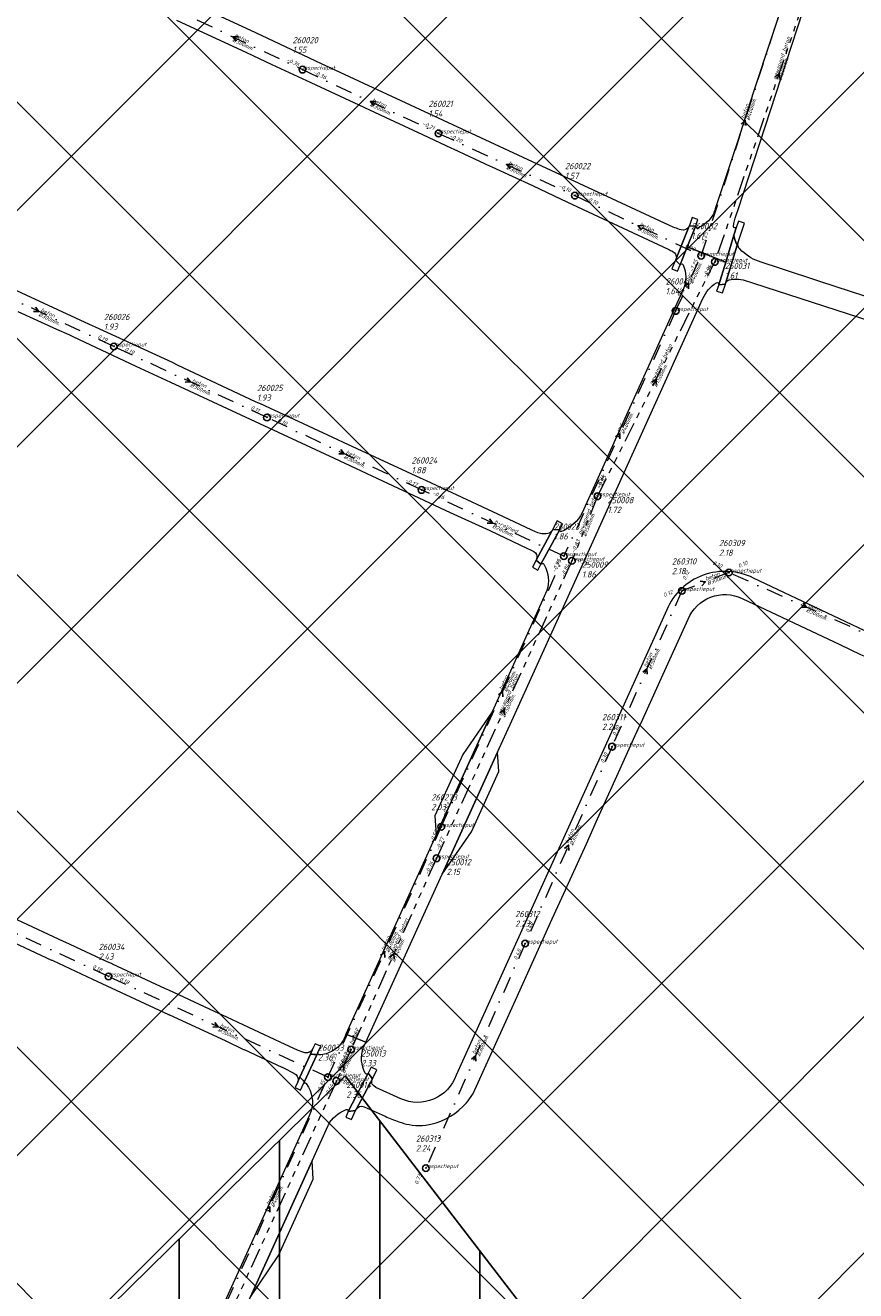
# Model space of a CAD drawing. Extents: x 148869 to 161638, y 453607 to 469810.
# Tile 192 of 256: x 152413 to 152661, y 464079 to 464458. Entities that reach past the tile are written whole.
import ezdxf

# ---------------------------------------------------------------- set-up
doc = ezdxf.new("R2010")
doc.units = 0
doc.header["$PDMODE"] = 32
doc.header["$PDSIZE"] = 2
doc.linetypes.add('RI-GWA', pattern=[18.45, 6, -1.8, 1.75, -1.8, 1.75, -1.8, 1.75, -1.8])
doc.linetypes.add('RI-VWA', pattern=[11, 5, -3, 0, -3])
doc.layers.get('0').update_dxf_attribs({"linetype": 'CONTINUOUS'})
doc.layers.get('DEFPOINTS').update_dxf_attribs({"linetype": 'CONTINUOUS'})
for name, color, linetype in [('2023 hatch', 90, 'CONTINUOUS'), ('2024', 160, 'CONTINUOUS'), ('2024 hatch', 160, 'CONTINUOUS')]:
    doc.layers.add(name, color=color, linetype=linetype)
for name, color, linetype, lineweight in [('B-OI-RI-GWA-MATERIAAL-T18', 10, 'CONTINUOUS', 18), ('B-OI-RI-GWA-PUTDEKSELHOOGTE-T25', 10, 'CONTINUOUS', 25), ('B-OI-RI-GWA_BOB-T18', 10, 'CONTINUOUS', 18), ('B-OI-RI-GWA_DIAMETER-T18', 10, 'CONTINUOUS', 18), ('B-OI-RI-GWA_PUTNUMMER-T18', 10, 'CONTINUOUS', 18), ('B-OI-RI-GWA_RIOOLPUT-S', 10, 'CONTINUOUS', 25), ('B-OI-RI-GWA_TRANSPORTLEIDING-G', 10, 'RI-GWA', 18), ('B-OI-RI-STROOMRICHTING-S', 252, 'CONTINUOUS', 25), ('B-OI-RI-VWA-BOB-T18', 34, 'CONTINUOUS', 18), ('B-OI-RI-VWA-DIAMETER-T18', 34, 'CONTINUOUS', 18), ('B-OI-RI-VWA-MATERIAAL-T18', 34, 'CONTINUOUS', 18), ('B-OI-RI-VWA_PUTDEKSELHOOGTE-T25', 34, 'CONTINUOUS', 25), ('B-OI-RI-VWA_PUTNUMMER-T25', 34, 'CONTINUOUS', 25), ('B-OI-RI-VWA_RIOOLPUT-S', 34, 'CONTINUOUS', 25), ('B-OI-RI-VWA_TRANSPORTLEIDING-G', 34, 'RI-VWA', 18), ('B-RO-VH-VERHARDING_ASFALT-GV', 251, 'CONTINUOUS', 18)]:
    doc.layers.add(name, color=color, linetype=linetype, lineweight=lineweight)
doc.styles.add('NLCS-ISO-M500-T18_CURSIEF', font='NLCS-ISO.ttf', dxfattribs={"oblique": 15, "height": 0.9})
doc.styles.add('NLCS-ISO-M750-T25_CURSIEF', font='NLCS-ISO.ttf', dxfattribs={"oblique": 15, "height": 1.875})

# ---------------------------------------------------------------- blocks, each defined once
blk = doc.blocks.new('ACMAP_ANN_TEMPLATE_vwa-diam')
at = {"color": 0, "linetype": 'ByBlock', "style": 'NLCS-ISO-M500-T18_CURSIEF', "oblique": 15}
blk.add_attdef('vwa-diam', (0.3, -1.3), '', height=1.2, dxfattribs=at)
blk = doc.blocks.new('ACMAP_ANN_TEMPLATE_vwa-materiaal')
at = {"color": 0, "linetype": 'ByBlock', "style": 'NLCS-ISO-M500-T18_CURSIEF', "oblique": 15}
blk.add_attdef('vwa-mat', (0.3, 0.2), '', height=1.2, dxfattribs=at)
blk = doc.blocks.new('ACMAP_ANN_TEMPLATE_vwa-nap-l')
at = {"color": 0, "linetype": 'ByBlock', "style": 'NLCS-ISO-M500-T18_CURSIEF', "oblique": 15}
blk.add_attdef('vwa-nap-l', (3.3, 0.2), '', height=1.2, dxfattribs=at)
blk = doc.blocks.new('ACMAP_ANN_TEMPLATE_vwa-nap-r')
at = {"color": 0, "linetype": 'ByBlock', "style": 'NLCS-ISO-M500-T18_CURSIEF', "oblique": 15}
blk.add_attdef('vwa-nap-r', (-5.6, 0.2), '', height=1.2, dxfattribs=at)
blk = doc.blocks.new('ACMAP_ANN_TEMPLATE_gwa-diam')
at = {"color": 0, "linetype": 'ByBlock', "style": 'NLCS-ISO-M500-T18_CURSIEF', "oblique": 15}
blk.add_attdef('gwa-diam', (-2.2, -1.3), '', height=1.2, dxfattribs=at)
blk = doc.blocks.new('ACMAP_ANN_TEMPLATE_gwa-materiaal')
at = {"color": 0, "linetype": 'ByBlock', "style": 'NLCS-ISO-M500-T18_CURSIEF', "oblique": 15}
blk.add_attdef('gwa-mat', (-2.2, 0.2), '', height=1.2, dxfattribs=at)
blk = doc.blocks.new('ACMAP_ANN_TEMPLATE_gwa-nap-l')
at = {"color": 0, "linetype": 'ByBlock', "style": 'NLCS-ISO-M500-T18_CURSIEF', "oblique": 15}
blk.add_attdef('gwa-nap-l', (2.3, 0.2), '', height=1.2, dxfattribs=at)
blk = doc.blocks.new('ACMAP_ANN_TEMPLATE_gwa-nap-r')
at = {"color": 0, "linetype": 'ByBlock', "style": 'NLCS-ISO-M500-T18_CURSIEF', "oblique": 15}
blk.add_attdef('gwa-nap-r', (-5.6, 0.2), '', height=1.2, dxfattribs=at)
blk = doc.blocks.new('ACMAP_ANN_TEMPLATE_gwa-puth')
at = {"color": 0, "linetype": 'ByBlock', "style": 'NLCS-ISO-M750-T25_CURSIEF', "oblique": 15}
blk.add_attdef('gwa-puth', (3, -5), '', height=1.88, dxfattribs=at)
blk = doc.blocks.new('ACMAP_ANN_TEMPLATE_gwa-putnr')
at = {"color": 0, "linetype": 'ByBlock', "style": 'NLCS-ISO-M750-T25_CURSIEF', "oblique": 15}
blk.add_attdef('gwa-putnr', (3, -2.1), '', height=1.88, dxfattribs=at)
blk = doc.blocks.new('ACMAP_ANN_TEMPLATE_type knoop')
at = {"layer": 'DEFPOINTS', "style": 'NLCS-ISO-M500-T18_CURSIEF', "oblique": 15}
blk.add_attdef('type_knoop', (0, 0), '', height=1.2, dxfattribs=at)
blk = doc.blocks.new('ACMAP_ANN_TEMPLATE_vwa-puth')
at = {"color": 0, "linetype": 'ByBlock', "style": 'NLCS-ISO-M750-T25_CURSIEF', "oblique": 15}
blk.add_attdef('vwa-puth', (-3, 5), '', height=1.88, dxfattribs=at)
blk = doc.blocks.new('ACMAP_ANN_TEMPLATE_vwa-putnr')
at = {"color": 0, "linetype": 'ByBlock', "style": 'NLCS-ISO-M750-T25_CURSIEF', "oblique": 15}
blk.add_attdef('vaw-putnr', (-3, 7.9), '', height=1.88, dxfattribs=at)

msp = doc.modelspace()

# ---------------------------------------------------------------- hatches: boundary and pattern name
at = {"layer": '2023 hatch'}
h = msp.add_hatch(dxfattribs=at)
h.set_pattern_fill('L45L135', color=256, scale=49.98)
h.set_pattern_definition([(45, (0, 0), (-35.341197, 35.341197), []), (135, (0, 0), (-35.341197, -35.341197), [])])
h.paths.add_polyline_path([(155033.65, 463387.49), (154736.21, 463174.82), (154703.82, 463157.03), (154669.13, 463116.73), (154497.36, 463128.81), (154485.96, 463103.35), (154403, 462810.28), (154029.41, 462913.19), (153921.91, 462926.36), (153533.06, 462959.92), (153521.58, 463046.87), (153065.73, 463131.59), (152840.09, 463157.69), (152602.55, 463321.62), (152457.44, 463373.38), (152283.77, 463566.95), (152230.15, 463641.33), (152156.25, 463699.58), (152012.16, 463887.19), (152009.38, 463939.89), (151991.35, 464191.03), (152103.19, 464343.83), (152153.39, 464455.21), (152151.03, 464561.94), (152249.45, 464811.76), (152130.92, 465032.5), (152332.42, 465169.93), (152738.18, 465252.75), (152947.54, 465152.17), (153150.32, 465023.39), (153302.02, 464886.05), (153728.6, 464650.43), (153874.6, 464567.83), (153954.88, 464501.43), (153988.94, 464472.57), (154027.82, 464422.75), (154193.47, 464138.07), (154280.01, 463968.67), (154339.28, 463993.19), (154494.94, 463873.13), (154622.49, 463821.49), (154755.92, 463721.99), (154868.72, 463597.28)])
at = {"layer": '2024 hatch'}
h = msp.add_hatch(dxfattribs=at)
h.set_pattern_fill('ANSI31', color=256, scale=29.988, angle=45)
h.set_pattern_definition([(90, (0, 0), (-29.988, 0), [])])
h.paths.add_polyline_path([(153060.97, 462471.33), (152787.39, 462332.45), (152683.96, 462314.58), (152571.59, 462395.32), (152563.82, 462406.18), (152398.44, 462422.66), (152151.13, 462555.77), (152130.97, 462967.46), (151963.51, 463060.43), (151619.43, 463158.93), (151635.54, 463357.09), (152009.16, 463977.93), (152157.72, 463944.62), (152280.12, 463919.12), (152508.66, 464143.59), (152698.68, 463896.62), (152536.72, 463732.43), (152656.87, 463588.89), (152658.63, 463316.61), (152691.32, 463187.08), (152688.32, 463085.82), (152689.17, 463075.64), (152721.38, 462998.51), (152757.48, 462725.88), (152775.44, 462698.77), (152933.57, 462680.1)])

# ---------------------------------------------------------------- linework, layer by layer
at = {"layer": '2024', "flags": 128}
msp.add_lwpolyline([(151635.54, 463357.09), (152009.16, 463977.93), (152157.72, 463944.62), (152280.12, 463919.12), (152508.66, 464143.59), (152698.68, 463896.62), (152536.72, 463732.43), (152656.87, 463588.89), (152658.63, 463316.61), (152691.32, 463187.08), (152688.32, 463085.82), (152689.17, 463075.64), (152721.38, 462998.51), (152757.48, 462725.88)], dxfattribs=at)
at = {"layer": 'B-OI-RI-GWA_RIOOLPUT-S', "color": 251}
for p in [(152619.28, 464387.13), (152584.16, 464317.02), (152576.51, 464297.72), (152535.97, 464208.69), (152510.42, 464151.48), (152506, 464142.07)]:
    msp.add_point(p, dxfattribs=at)
at = {"layer": 'B-OI-RI-GWA_TRANSPORTLEIDING-G', "color": 251}
for p, q in [((152657.75, 464500), (152619.28, 464387.13)), ((152584.16, 464317.02), (152619.28, 464387.13)), ((152584.16, 464317.02), (152576.51, 464297.72)), ((152576.51, 464297.72), (152535.97, 464208.69)), ((152535.97, 464208.69), (152510.42, 464151.48)), ((152510.42, 464151.48), (152506, 464142.07)), ((152506, 464142.07), (152434.12, 463984.83))]:
    msp.add_line(p, q, dxfattribs=at)
at = {"layer": 'B-OI-RI-STROOMRICHTING-S', "color": 251}
for points in [[(152476.67, 464454.51), (152475.05, 464454.47), (152476.05, 464453.21)], [(152637.36, 464442.43), (152638.52, 464443.57), (152638.73, 464441.97)], [(152517.83, 464435.17), (152516.23, 464435.13), (152517.23, 464433.86)], [(152627.17, 464428.35), (152628.3, 464429.5), (152628.54, 464427.91)], [(152558.58, 464416.34), (152556.98, 464416.28), (152557.99, 464415.03)], [(152597.9, 464398.02), (152596.3, 464397.98), (152597.29, 464396.72)], [(152610.11, 464379.73), (152611.38, 464380.73), (152611.42, 464379.12)], [(152416.01, 464373.58), (152417.01, 464372.32), (152415.39, 464372.27)], [(152461.33, 464352.47), (152462.35, 464351.21), (152460.73, 464351.16)], [(152600.42, 464351.11), (152601.71, 464352.08), (152601.71, 464350.47)], [(152589.57, 464334.77), (152590.83, 464335.78), (152590.88, 464334.17)], [(152507.38, 464331.01), (152508.38, 464329.74), (152506.77, 464329.7)], [(152551.8, 464310.26), (152552.8, 464309), (152551.18, 464308.95)], [(152614.85, 464291.6), (152616.45, 464291.45), (152615.36, 464290.26)], [(152645.67, 464285.09), (152646.7, 464283.85), (152645.08, 464283.78)], [(152597.7, 464264.38), (152598.95, 464265.4), (152599.02, 464263.79)], [(152554.49, 464257.59), (152555.74, 464258.6), (152555.8, 464256.99)], [(152554.98, 464252.19), (152556.23, 464253.2), (152556.3, 464251.6)], [(152574.26, 464211.62), (152575.49, 464212.65), (152575.58, 464211.04)], [(152519.2, 464179.63), (152520.45, 464180.65), (152520.51, 464179.04)], [(152521.95, 464179.06), (152523.2, 464180.08), (152523.27, 464178.48)], [(152469.65, 464159.53), (152470.67, 464158.28), (152469.05, 464158.22)], [(152546.4, 464148.57), (152547.64, 464149.6), (152547.73, 464147.99)], [(152506.95, 464145.78), (152508.2, 464146.78), (152508.24, 464145.17)], [(152484.8, 464103.43), (152486.05, 464104.45), (152486.11, 464102.84)]]:
    msp.add_lwpolyline(points, dxfattribs=at)
at = {"layer": 'B-OI-RI-VWA_RIOOLPUT-S'}
for p in [(152495.89, 464444.66), (152536.57, 464425.59), (152577.4, 464406.97), (152615.2, 464389), (152607.55, 464372.46), (152439.44, 464361.83), (152485.25, 464340.59), (152531.5, 464318.9), (152574.1, 464299.1), (152623.5, 464294.2), (152609.4, 464288.7), (152588.5, 464242.1), (152537.4, 464218.1), (152562.5, 464183.2), (152437.84, 464173.35), (152503.5, 464143.2), (152532.8, 464116)]:
    msp.add_point(p, dxfattribs=at)
at = {"layer": 'B-OI-RI-VWA_TRANSPORTLEIDING-G', "color": 251}
for p, q in [((152615.2, 464389), (152641.4, 464470)), ((152454.23, 464464.29), (152495.89, 464444.66)), ((152495.89, 464444.66), (152536.57, 464425.59)), ((152536.57, 464425.59), (152577.4, 464406.97)), ((152577.4, 464406.97), (152615.2, 464389)), ((152607.55, 464372.46), (152615.2, 464389)), ((152439.44, 464361.83), (152394.58, 464382.8)), ((152607.55, 464372.46), (152574.1, 464299.1)), ((152485.25, 464340.59), (152439.44, 464361.83)), ((152531.5, 464318.9), (152485.25, 464340.59)), ((152574.1, 464299.1), (152531.5, 464318.9)), ((152537.4, 464218.1), (152574.1, 464299.1)), ((152623.5, 464294.2), (152609.4, 464288.7)), ((152669.9, 464273.5), (152623.5, 464294.2)), ((152609.4, 464288.7), (152588.5, 464242.1)), ((152588.5, 464242.1), (152562.5, 464183.2)), ((152503.5, 464143.2), (152537.4, 464218.1)), ((152437.84, 464173.35), (152370.19, 464204.74)), ((152562.5, 464183.2), (152532.8, 464116)), ((152503.5, 464143.2), (152437.84, 464173.35)), ((152468.6, 464065.7), (152503.5, 464143.2))]:
    msp.add_line(p, q, dxfattribs=at)
at = {"layer": 'B-RO-VH-VERHARDING_ASFALT-GV', "flags": 128}
for points in [[(152625.63, 464401.08), (152626.21, 464402.82), (152650.41, 464476.81), (152651.65, 464480.43), (152652.18, 464482.1), (152655.01, 464490.89), (152659.43, 464504.36), (152664.12, 464518.6), (152664.16, 464518.73), (152664.22, 464519.04), (152677.73, 464560.07), (152678.73, 464563.14), (152672.58, 464565.18), (152672.14, 464563.84), (152672.13, 464563.82), (152646.03, 464484.11), (152645.27, 464481.77), (152641.17, 464469.25), (152641.15, 464469.19), (152630.97, 464438.34), (152630.86, 464437.99), (152626.05, 464423.09)], [(152605.48, 464398.16), (152573.08, 464413.17), (152501.6, 464446.42), (152481.88, 464455.63), (152466.15, 464462.96), (152443.01, 464473.69), (152411.77, 464488.28), (152399.56, 464493.96), (152386.35, 464499.99), (152364.39, 464510.27), (152351.25, 464516.39), (152333.08, 464524.86), (152317.3, 464532.15)], [(152458.21, 464459.5), (152479.09, 464449.79), (152486.7, 464446.22), (152498.36, 464440.8), (152512.7, 464434.16), (152520.66, 464430.46), (152531.79, 464425.27), (152540.44, 464421.2), (152540.95, 464420.95), (152552.03, 464415.8), (152552.49, 464415.58), (152564.71, 464409.95), (152573.32, 464405.92), (152581.37, 464402.13), (152605.34, 464390.97)], [(152626.05, 464423.09), (152626.04, 464423.07), (152620, 464404.79), (152619.39, 464403.01)], [(152613.55, 464397.92), (152614.14, 464399.84), (152612.44, 464400.4), (152612.44, 464400.39), (152611.67, 464398.07)], [(152607.76, 464388.32), (152611.58, 464397.84)], [(152613.55, 464397.92), (152611.03, 464391.62), (152622.52, 464387.07), (152624.98, 464395.13), (152625.74, 464397.61)], [(152611.58, 464397.84), (152613.55, 464397.92)], [(152620.45, 464380.31), (152622.52, 464387.07), (152611.03, 464391.62), (152608.88, 464386.25)], [(152626.19, 464392.79), (152625.99, 464392.16), (152622.48, 464380.68)], [(152627.4, 464390.39), (152626.71, 464391.02)], [(152673.36, 464373.87), (152650.67, 464381.29), (152638.88, 464385.18), (152633.11, 464387.09)], [(152624.15, 464381.88), (152624.93, 464381.96)], [(152627.78, 464381.82), (152630.83, 464380.82), (152683.5, 464363.69)], [(152566.33, 464306.08), (152564.48, 464306.86), (152555.82, 464310.94), (152532.96, 464321.6), (152531.2, 464322.41), (152508.14, 464333.09), (152506.41, 464333.94), (152483.12, 464344.74), (152482.53, 464345), (152481.83, 464345.32), (152458.64, 464356.18), (152456.92, 464357), (152433.88, 464367.6), (152432.14, 464368.41), (152409.07, 464379.12)], [(152568.21, 464287.07), (152552.59, 464252.52), (152535.92, 464215.7), (152508.85, 464156.12), (152514.82, 464153.69), (152537.66, 464203.98), (152554.22, 464240.42), (152558.5, 464249.84), (152579.77, 464296.72), (152580.5, 464298.34), (152615.72, 464376.22)], [(152609.94, 464379.11), (152609.92, 464379.08), (152609.83, 464378.84), (152579.6, 464312.08)], [(152410.72, 464372.34), (152422.23, 464367.05), (152425.95, 464365.42), (152427.16, 464364.85), (152446.03, 464355.94), (152456.39, 464351.2), (152480.26, 464340.09), (152505.31, 464328.42), (152519.8, 464321.62), (152519.81, 464321.62), (152540.07, 464312.18), (152551.89, 464306.76), (152563.21, 464301.41), (152564.09, 464300.98), (152565.07, 464300.49), (152565.56, 464300.08)], [(152565.84, 464297.9), (152570.6, 464306.74)], [(152572.85, 464307.11), (152567.24, 464296.68)], [(152568.78, 464305.81), (152567.98, 464305.8), (152567.89, 464305.8)], [(152568.08, 464296.75), (152568.69, 464295.49)], [(152627.43, 464286.46), (152656.64, 464272.62), (152662.85, 464269.66), (152663.82, 464269.23), (152668.36, 464267.09), (152693.12, 464255.39), (152693.35, 464255.28), (152706.06, 464249.23), (152706.2, 464249.16), (152707.2, 464248.69), (152709.89, 464255.17), (152671.35, 464273.39), (152630.82, 464292.56)], [(152604.86, 464283.03), (152577.84, 464223.34), (152541.85, 464143.83)], [(152584.17, 464220.47), (152590.47, 464234.38), (152595.47, 464245.43), (152597.14, 464249.11), (152597.2, 464249.25), (152603.27, 464262.69), (152611.26, 464280.22)], [(152547.46, 464139.44), (152555.71, 464157.65), (152559.6, 464166.23), (152570.64, 464190.6), (152574.57, 464199.27), (152575.46, 464201.24), (152580.82, 464213.07), (152584.17, 464220.47)], [(152424.36, 464183.84), (152410.71, 464190.16), (152389.52, 464200.02), (152382.12, 464203.47), (152382.09, 464203.48)], [(152403.22, 464186.39), (152420.8, 464178.26)], [(152494.43, 464141.79), (152495.07, 464143.18), (152498.26, 464150.13), (152499, 464151.75), (152498.91, 464151.58), (152498.8, 464151.42), (152498.68, 464151.26), (152498.55, 464151.12), (152498.4, 464150.99), (152498.25, 464150.87), (152498.08, 464150.77), (152497.91, 464150.68), (152497.73, 464150.61), (152497.55, 464150.55), (152497.36, 464150.51), (152497.16, 464150.48), (152496.97, 464150.47), (152496.77, 464150.48), (152496.58, 464150.51), (152496.39, 464150.55), (152496.27, 464150.58), (152494.55, 464151.19), (152489.14, 464153.72), (152481.33, 464157.38), (152476.65, 464159.55), (152476.59, 464159.58), (152473.27, 464161.12), (152468.26, 464163.45), (152468.11, 464163.52), (152468.09, 464163.53), (152455.88, 464169.2), (152455.85, 464169.21), (152454.84, 464169.68), (152438.99, 464177.05), (152438.91, 464177.08), (152437.21, 464177.84), (152424.87, 464183.6)], [(152421.11, 464178.13), (152421.14, 464178.11), (152433.03, 464172.58), (152455.76, 464162.01)], [(152456.05, 464161.86), (152472.72, 464154.14)], [(152514.07, 464152.02), (152514.82, 464153.69), (152508.85, 464156.12)], [(152472.87, 464154.07), (152472.9, 464154.05), (152478.24, 464151.53), (152478.4, 464151.49), (152488.16, 464146.94), (152489.7, 464146.24), (152489.75, 464146.22), (152489.76, 464146.21), (152490.61, 464145.77), (152492.86, 464144.66), (152493.29, 464144.37), (152493.9, 464144)], [(152501.34, 464152.45), (152499.67, 464153.19), (152499, 464151.75), (152498.26, 464150.13)], [(152500.21, 464149.93), (152500.5, 464150.55), (152501.34, 464152.45)], [(152498.26, 464150.13), (152495.07, 464143.18), (152495.25, 464143.05), (152496.12, 464142.26), (152496.48, 464141.88)], [(152500.99, 464149.92), (152500.83, 464149.92), (152500.8, 464149.93), (152500.76, 464149.94), (152500.72, 464149.96), (152500.69, 464149.97), (152500.65, 464149.99), (152500.62, 464150.02), (152500.59, 464150.04), (152500.57, 464150.07), (152500.54, 464150.1), (152500.52, 464150.14), (152500.5, 464150.17), (152500.49, 464150.21), (152500.48, 464150.25), (152500.47, 464150.28), (152500.46, 464150.32), (152500.46, 464150.36), (152500.46, 464150.4), (152500.46, 464150.44), (152500.47, 464150.48), (152500.48, 464150.52), (152500.5, 464150.55), (152500.21, 464149.93), (152496.48, 464141.88), (152496.2, 464141.28)], [(152496.48, 464141.88), (152500.21, 464149.93)], [(152497.02, 464141.28), (152497.66, 464140.18)], [(152509.54, 464132.93), (152515.57, 464144.38)], [(152516.8, 464142.74), (152511.89, 464133.5)], [(152525.29, 464136.76), (152517.83, 464140.15), (152517.22, 464140.63), (152516.76, 464141.16)], [(152450.9, 464012.41), (152451.07, 464012.82), (152457.19, 464026.39), (152457.25, 464026.52), (152461.98, 464036.97), (152464.6, 464042.71), (152470.75, 464056.28), (152476.73, 464069.53), (152480.24, 464077.28), (152498.77, 464118.16), (152503.58, 464128.71), (152503.7, 464128.96), (152503.81, 464129.22), (152503.91, 464129.49), (152503.99, 464129.67), (152504.55, 464130.39), (152505.17, 464131.06), (152505.84, 464131.67), (152506.55, 464132.23), (152507.31, 464132.73), (152508.11, 464133.17), (152508.94, 464133.54), (152508.97, 464133.55)], [(152514.34, 464134.35), (152520.6, 464131.53)], [(152498.07, 464132.15), (152497.84, 464131.64), (152452.38, 464031.5), (152452.19, 464031.08), (152446.24, 464017.8), (152446.13, 464017.54), (152445.01, 464015.06), (152444.89, 464014.81), (152444.89, 464014.8), (152441.41, 464007.28)], [(152527.78, 464129.03), (152528.73, 464128.87)]]:
    msp.add_lwpolyline(points, dxfattribs=at)
at = {"layer": 'B-RO-VH-VERHARDING_ASFALT-GV'}
for points in [[(152619.39, 464403.01, -0.050917), (152618.74, 464401.37)], [(152618.74, 464401.37, -0.184395), (152614.13, 464397.27)], [(152624.88, 464397.75, -0.070981), (152625.63, 464401.08)], [(152609.15, 464396.7, -0.034909), (152605.48, 464398.16)], [(152611.58, 464397.84, -0.366527), (152609.15, 464396.7)], [(152611.67, 464398.07, -0.029398), (152611.58, 464397.84)], [(152614.13, 464397.27, -0.613653), (152613.55, 464397.92)], [(152625.74, 464397.61, -0.835822), (152624.88, 464397.75)], [(152605.34, 464390.97, -0.001681), (152606.7, 464390.22)], [(152626.34, 464391.53, -0.16858), (152626.19, 464392.79)], [(152626.71, 464391.02, -0.084988), (152626.34, 464391.53)], [(152606.7, 464390.22, -0.290841), (152607.76, 464388.32)], [(152633.11, 464387.09, -0.122145), (152627.4, 464390.39)], [(152608.88, 464386.25, -0.598081), (152609.82, 464386.26)], [(152609.82, 464386.26, -0.191215), (152609.94, 464379.11)], [(152615.72, 464376.22, -0.145319), (152619.74, 464380.91)], [(152619.74, 464380.91, -0.657137), (152620.45, 464380.31)], [(152622.48, 464380.68, -0.310596), (152624.15, 464381.88)], [(152624.93, 464381.96, -0.064629), (152627.78, 464381.82)], [(152579.6, 464312.08, -0.173973), (152573.39, 464306.45)], [(152567.89, 464305.8, -0.091042), (152566.33, 464306.08)], [(152570.6, 464306.74, -0.270703), (152568.78, 464305.81)], [(152573.39, 464306.45, -0.631637), (152572.85, 464307.11)], [(152565.56, 464300.08, -0.304983), (152565.84, 464297.9)], [(152567.24, 464296.68, -0.475148), (152568.08, 464296.75)], [(152568.69, 464295.49, -0.209475), (152568.64, 464287.93)], [(152630.82, 464292.56, 0.431131), (152604.86, 464283.03)], [(152568.64, 464287.93, -0.025952), (152568.21, 464287.07)], [(152611.26, 464280.22, -0.428356), (152627.43, 464286.46)], [(152424.87, 464183.6, -0.160284), (152424.36, 464183.84)], [(152420.8, 464178.26, -0.122019), (152421.11, 464178.13)], [(152455.76, 464162.01, -0.146793), (152455.92, 464161.94)], [(152455.92, 464161.94, -0.046144), (152456.05, 464161.86)], [(152508.85, 464156.12, -0.083144), (152507.63, 464153.56)], [(152472.72, 464154.14, -0.152007), (152472.87, 464154.07)], [(152507.63, 464153.56, -0.233065), (152500.99, 464149.92)], [(152498.26, 464150.13, 0.031222), (152500.21, 464149.93)], [(152500.21, 464149.93, -0.031222), (152498.26, 464150.13)], [(152514.67, 464144.38, -0.211534), (152514.07, 464152.02)], [(152493.9, 464144, -0.31454), (152494.43, 464141.79)], [(152496.2, 464141.28, -0.471684), (152496.92, 464141.39)], [(152496.92, 464141.39, -0.073707), (152497.02, 464141.28)], [(152515.57, 464144.38, -0.550613), (152514.67, 464144.38)], [(152516.76, 464141.16, -0.22461), (152516.8, 464142.74)], [(152541.85, 464143.83, -0.438093), (152525.29, 464136.76)], [(152497.66, 464140.18, -0.239637), (152498.07, 464132.15)], [(152543.84, 464134.42, 0.088293), (152547.46, 464139.44)], [(152508.97, 464133.55, -0.614328), (152509.54, 464132.93)], [(152511.89, 464133.5, -0.381621), (152514.34, 464134.35)], [(152532.74, 464128.89, 0.164316), (152543.84, 464134.42)], [(152520.6, 464131.53, 0.027493), (152524.7, 464129.84)], [(152524.7, 464129.84, 0.025342), (152527.78, 464129.03)], [(152528.73, 464128.87, 0.06211), (152532.74, 464128.89)]]:
    msp.add_lwpolyline(points, format="xyb", dxfattribs=at)
at = {"layer": 'B-RO-VH-VERHARDING_ASFALT-GV', "flags": 128}
for points in [[(152626.28, 464393.09), (152628.15, 464398.76), (152626.36, 464399.35), (152625.74, 464397.61), (152624.98, 464395.13), (152625.09, 464394.59), (152625.3, 464393.82), (152625.57, 464393.07), (152625.9, 464392.34), (152625.99, 464392.16), (152626.19, 464392.79)], [(152608.88, 464386.25), (152611.03, 464391.62), (152613.55, 464397.92), (152611.58, 464397.84), (152607.76, 464388.32), (152607.5, 464387.67)], [(152624.98, 464395.13), (152622.52, 464387.07), (152620.45, 464380.31), (152622.43, 464380.52), (152622.48, 464380.68), (152625.99, 464392.16), (152625.9, 464392.34), (152625.57, 464393.07), (152625.3, 464393.82), (152625.09, 464394.59)], [(152608.07, 464384.36), (152608.88, 464386.25), (152607.5, 464387.67), (152606.45, 464385.09)], [(152620.45, 464380.31), (152619.8, 464378.43), (152621.59, 464377.84), (152622.43, 464380.52)], [(152573.71, 464308.82), (152572.08, 464309.65), (152570.74, 464307.01), (152572.85, 464307.11)], [(152567.24, 464296.68), (152572.85, 464307.11), (152570.74, 464307.01), (152570.6, 464306.74), (152565.84, 464297.9)], [(152566.27, 464294.92), (152567.24, 464296.68), (152565.84, 464297.9), (152564.68, 464295.77)], [(152535.5, 464221.42), (152535.92, 464215.7), (152552.59, 464252.52), (152543.81, 464239.75)], [(152554.64, 464234.7), (152554.22, 464240.42), (152537.66, 464203.98), (152546.47, 464216.6)], [(152516.44, 464146.17), (152515.57, 464144.38), (152516.8, 464142.74), (152518.09, 464145.46)], [(152493.67, 464140.13), (152495.31, 464139.31), (152496.2, 464141.28), (152496.48, 464141.88), (152496.12, 464142.26), (152495.25, 464143.05), (152495.07, 464143.18), (152494.43, 464141.79)], [(152515.57, 464144.38), (152509.54, 464132.93), (152511.74, 464133.23), (152511.89, 464133.5), (152516.8, 464142.74)], [(152508.8, 464131.26), (152510.5, 464130.53), (152511.74, 464133.23), (152509.54, 464132.93)], [(152498.77, 464118.16), (152480.24, 464077.28), (152488.7, 464089.89), (152499.09, 464112.73)]]:
    msp.add_lwpolyline(points, close=True, dxfattribs=at)

# ---------------------------------------------------------------- block references
at = {"layer": 'B-OI-RI-GWA-MATERIAAL-T18', "color": 251}
for p, rotation in [((152638.52, 464443.57), 71.17911429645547), ((152601.72, 464352.08), 63.39246878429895), ((152580.33, 464307.37), 68.37795954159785), ((152556.24, 464253.21), 65.51775206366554), ((152523.2, 464180.09), 65.93444948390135), ((152508.21, 464146.78), 64.83994228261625)]:
    msp.add_blockref('ACMAP_ANN_TEMPLATE_gwa-materiaal', p, dxfattribs=dict(at, rotation=rotation)).add_auto_attribs({'gwa-mat': 'gewapend beton'})
at = {"layer": 'B-OI-RI-GWA-PUTDEKSELHOOGTE-T25', "color": 251}
for p, values in [((152619.28, 464387.13), {'gwa-puth': '1.61'}), ((152584.16, 464317.02), {'gwa-puth': '1.72'}), ((152576.51, 464297.72), {'gwa-puth': '1.86'}), ((152535.97, 464208.69), {'gwa-puth': '2.15'}), ((152510.42, 464151.48), {'gwa-puth': '2.33'}), ((152506, 464142.07), {'gwa-puth': '2.36'})]:
    msp.add_blockref('ACMAP_ANN_TEMPLATE_gwa-puth', p, dxfattribs=at).add_auto_attribs(values)
at = {"layer": 'B-OI-RI-GWA_BOB-T18', "color": 251}
for name, p, rotation, values in [('ACMAP_ANN_TEMPLATE_gwa-nap-r', (152619.28, 464387.13), 63.39246878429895, {'gwa-nap-r': '-0.94'}), ('ACMAP_ANN_TEMPLATE_gwa-nap-r', (152619.28, 464387.13), 71.17911429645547, {'gwa-nap-r': '-1.20'}), ('ACMAP_ANN_TEMPLATE_gwa-nap-l', (152584.16, 464317.02), 68.37795954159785, {'gwa-nap-l': '-0.84'}), ('ACMAP_ANN_TEMPLATE_gwa-nap-l', (152584.16, 464317.02), 63.39246878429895, {'gwa-nap-l': '-0.85'}), ('ACMAP_ANN_TEMPLATE_gwa-nap-l', (152576.51, 464297.72), 65.51775206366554, {'gwa-nap-l': '-0.83'}), ('ACMAP_ANN_TEMPLATE_gwa-nap-r', (152576.51, 464297.72), 68.37795954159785, {'gwa-nap-r': '-0.84'}), ('ACMAP_ANN_TEMPLATE_gwa-nap-l', (152535.97, 464208.69), 65.93444948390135, {'gwa-nap-l': '-0.77'}), ('ACMAP_ANN_TEMPLATE_gwa-nap-r', (152535.97, 464208.69), 65.51775206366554, {'gwa-nap-r': '-0.76'}), ('ACMAP_ANN_TEMPLATE_gwa-nap-l', (152510.42, 464151.48), 64.83994228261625, {'gwa-nap-l': '-0.67'}), ('ACMAP_ANN_TEMPLATE_gwa-nap-r', (152510.42, 464151.48), 65.93444948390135, {'gwa-nap-r': '-0.67'}), ('ACMAP_ANN_TEMPLATE_gwa-nap-l', (152506, 464142.07), 65.43317313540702, {'gwa-nap-l': '-0.64'}), ('ACMAP_ANN_TEMPLATE_gwa-nap-r', (152506, 464142.07), 64.83994228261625, {'gwa-nap-r': '-0.64'})]:
    msp.add_blockref(name, p, dxfattribs=dict(at, rotation=rotation)).add_auto_attribs(values)
at = {"layer": 'B-OI-RI-GWA_DIAMETER-T18', "color": 251}
for p, rotation in [((152638.52, 464443.57), 71.17911429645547), ((152601.72, 464352.08), 63.39246878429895), ((152580.33, 464307.37), 68.37795954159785), ((152556.24, 464253.21), 65.51775206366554), ((152523.2, 464180.09), 65.93444948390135), ((152508.21, 464146.78), 64.83994228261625)]:
    msp.add_blockref('ACMAP_ANN_TEMPLATE_gwa-diam', p, dxfattribs=dict(at, rotation=rotation)).add_auto_attribs({'gwa-diam': '%%c1500mm.'})
at = {"layer": 'B-OI-RI-GWA_PUTNUMMER-T18', "color": 251}
for p, values in [((152619.28, 464387.13), {'gwa-putnr': '250031'}), ((152584.16, 464317.02), {'gwa-putnr': '250008'}), ((152576.51, 464297.72), {'gwa-putnr': '250009'}), ((152535.97, 464208.69), {'gwa-putnr': '250012'}), ((152510.42, 464151.48), {'gwa-putnr': '250013'}), ((152506, 464142.07), {'gwa-putnr': '250014'})]:
    msp.add_blockref('ACMAP_ANN_TEMPLATE_gwa-putnr', p, dxfattribs=at).add_auto_attribs(values)
at = {"layer": 'B-OI-RI-VWA-BOB-T18', "color": 251}
for name, p, rotation, values in [('ACMAP_ANN_TEMPLATE_vwa-nap-r', (152495.89, 464444.66), 334.7704026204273, {'vwa-nap-r': '-0.36'}), ('ACMAP_ANN_TEMPLATE_vwa-nap-l', (152495.89, 464444.66), 334.8837217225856, {'vwa-nap-l': '-0.36'}), ('ACMAP_ANN_TEMPLATE_vwa-nap-r', (152536.57, 464425.59), 334.8837217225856, {'vwa-nap-r': '-0.21'}), ('ACMAP_ANN_TEMPLATE_vwa-nap-l', (152536.57, 464425.59), 335.4852484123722, {'vwa-nap-l': '-0.20'}), ('ACMAP_ANN_TEMPLATE_vwa-nap-r', (152577.4, 464406.97), 335.4852484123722, {'vwa-nap-r': '-0.10'}), ('ACMAP_ANN_TEMPLATE_vwa-nap-l', (152577.4, 464406.97), 334.5737338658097, {'vwa-nap-l': '-0.10'}), ('ACMAP_ANN_TEMPLATE_vwa-nap-l', (152615.2, 464389), 72.07584697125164, {'vwa-nap-l': '-1.25'}), ('ACMAP_ANN_TEMPLATE_vwa-nap-r', (152615.2, 464389), 334.5737338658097, {'vwa-nap-r': '0.09'}), ('ACMAP_ANN_TEMPLATE_vwa-nap-r', (152615.2, 464389), 65.17874525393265, {'vwa-nap-r': '-1.25'}), ('ACMAP_ANN_TEMPLATE_vwa-nap-l', (152607.55, 464372.46), 65.48841081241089, {'vwa-nap-l': '-1.15'}), ('ACMAP_ANN_TEMPLATE_vwa-nap-l', (152607.55, 464372.46), 65.17874525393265, {'vwa-nap-l': '-1.15'}), ('ACMAP_ANN_TEMPLATE_vwa-nap-r', (152439.44, 464361.83), 335.1250038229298, {'vwa-nap-r': '0.19'}), ('ACMAP_ANN_TEMPLATE_vwa-nap-l', (152439.44, 464361.83), 334.9460598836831, {'vwa-nap-l': '0.19'}), ('ACMAP_ANN_TEMPLATE_vwa-nap-r', (152485.25, 464340.59), 334.8746920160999, {'vwa-nap-r': '0.11'}), ('ACMAP_ANN_TEMPLATE_vwa-nap-l', (152485.25, 464340.59), 335.1250038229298, {'vwa-nap-l': '0.10'}), ('ACMAP_ANN_TEMPLATE_vwa-nap-r', (152531.5, 464318.9), 335.0715258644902, {'vwa-nap-r': '-0.17'}), ('ACMAP_ANN_TEMPLATE_vwa-nap-l', (152531.5, 464318.9), 334.8746920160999, {'vwa-nap-l': '-0.16'}), ('ACMAP_ANN_TEMPLATE_vwa-nap-r', (152574.1, 464299.1), 65.48841081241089, {'vwa-nap-r': '-0.95'}), ('ACMAP_ANN_TEMPLATE_vwa-nap-r', (152574.1, 464299.1), 65.62536534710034, {'vwa-nap-r': '-0.70'}), ('ACMAP_ANN_TEMPLATE_vwa-nap-l', (152574.1, 464299.1), 335.0715258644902, {'vwa-nap-l': '-0.39'}), ('ACMAP_ANN_TEMPLATE_vwa-nap-r', (152623.5, 464294.2), 335.9573611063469, {'vwa-nap-r': '0.10'}), ('ACMAP_ANN_TEMPLATE_vwa-nap-l', (152623.5, 464294.2), 21.30931059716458, {'vwa-nap-l': '0.10'}), ('ACMAP_ANN_TEMPLATE_vwa-nap-l', (152609.4, 464288.7), 65.84386797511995, {'vwa-nap-l': '0.12'}), ('ACMAP_ANN_TEMPLATE_vwa-nap-r', (152609.4, 464288.7), 21.30931059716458, {'vwa-nap-r': '0.12'}), ('ACMAP_ANN_TEMPLATE_vwa-nap-l', (152588.5, 464242.1), 66.18208294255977, {'vwa-nap-l': '0.30'}), ('ACMAP_ANN_TEMPLATE_vwa-nap-r', (152588.5, 464242.1), 65.84386797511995, {'vwa-nap-r': '0.30'}), ('ACMAP_ANN_TEMPLATE_vwa-nap-l', (152537.4, 464218.1), 65.62536534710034, {'vwa-nap-l': '-0.52'}), ('ACMAP_ANN_TEMPLATE_vwa-nap-r', (152537.4, 464218.1), 65.64832745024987, {'vwa-nap-r': '-0.52'}), ('ACMAP_ANN_TEMPLATE_vwa-nap-l', (152562.5, 464183.2), 66.15628320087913, {'vwa-nap-l': '0.48'}), ('ACMAP_ANN_TEMPLATE_vwa-nap-r', (152562.5, 464183.2), 66.18208294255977, {'vwa-nap-r': '0.48'}), ('ACMAP_ANN_TEMPLATE_vwa-nap-r', (152437.84, 464173.35), 335.3361852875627, {'vwa-nap-r': '0.18'}), ('ACMAP_ANN_TEMPLATE_vwa-nap-l', (152437.84, 464173.35), 335.1084211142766, {'vwa-nap-l': '0.18'}), ('ACMAP_ANN_TEMPLATE_vwa-nap-l', (152503.5, 464143.2), 65.64832745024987, {'vwa-nap-l': '-0.35'}), ('ACMAP_ANN_TEMPLATE_vwa-nap-r', (152503.5, 464143.2), 65.75688646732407, {'vwa-nap-r': '-0.35'}), ('ACMAP_ANN_TEMPLATE_vwa-nap-l', (152503.5, 464143.2), 335.3361852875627, {'vwa-nap-l': '0.06'}), ('ACMAP_ANN_TEMPLATE_vwa-nap-r', (152532.8, 464116), 66.15628320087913, {'vwa-nap-r': '0.73'})]:
    msp.add_blockref(name, p, dxfattribs=dict(at, rotation=rotation)).add_auto_attribs(values)
at = {"layer": 'B-OI-RI-VWA-DIAMETER-T18', "color": 251}
for p, rotation, values in [((152475.06, 464454.47), 334.7704026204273, {'vwa-diam': '%%c300mm.'}), ((152628.3, 464429.5), 72.07584697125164, {'vwa-diam': '%%c400mm.'}), ((152516.23, 464435.12), 334.8837217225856, {'vwa-diam': '%%c300mm.'}), ((152556.98, 464416.28), 335.4852484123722, {'vwa-diam': '%%c300mm.'}), ((152596.3, 464397.98), 334.5737338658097, {'vwa-diam': '%%c300mm.'}), ((152611.38, 464380.73), 65.17874525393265, {'vwa-diam': '%%c400mm.'}), ((152417.01, 464372.32), 334.9460598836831, {'vwa-diam': '%%c300mm.'}), ((152462.35, 464351.21), 335.1250038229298, {'vwa-diam': '%%c300mm.'}), ((152590.83, 464335.78), 65.48841081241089, {'vwa-diam': '%%c400mm.'}), ((152508.38, 464329.74), 334.8746920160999, {'vwa-diam': '%%c300mm.'}), ((152552.8, 464309), 335.0715258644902, {'vwa-diam': '%%c280mm.'}), ((152616.45, 464291.45), 21.30931059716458, {'vwa-diam': '%%c300mm.'}), ((152646.7, 464283.85), 335.9573611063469, {'vwa-diam': '%%c300mm.'}), ((152598.95, 464265.4), 65.84386797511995, {'vwa-diam': '%%c300mm.'}), ((152555.75, 464258.6), 65.62536534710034, {'vwa-diam': '%%c400mm.'}), ((152575.5, 464212.65), 66.18208294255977, {'vwa-diam': '%%c300mm.'}), ((152520.45, 464180.65), 65.64832745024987, {'vwa-diam': '%%c400mm.'}), ((152470.67, 464158.28), 335.3361852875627, {'vwa-diam': '%%c300mm.'}), ((152547.65, 464149.6), 66.15628320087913, {'vwa-diam': '%%c300mm.'}), ((152486.05, 464104.45), 65.75688646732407, {'vwa-diam': '%%c400mm.'})]:
    msp.add_blockref('ACMAP_ANN_TEMPLATE_vwa-diam', p, dxfattribs=dict(at, rotation=rotation)).add_auto_attribs(values)
at = {"layer": 'B-OI-RI-VWA-MATERIAAL-T18', "color": 251}
for p, rotation, values in [((152475.06, 464454.47), 334.7704026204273, {'vwa-mat': 'beton'}), ((152516.23, 464435.12), 334.8837217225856, {'vwa-mat': 'beton'}), ((152628.3, 464429.5), 72.07584697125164, {'vwa-mat': 'beton'}), ((152556.98, 464416.28), 335.4852484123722, {'vwa-mat': 'beton'}), ((152596.3, 464397.98), 334.5737338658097, {'vwa-mat': 'beton'}), ((152611.38, 464380.73), 65.17874525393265, {'vwa-mat': 'pvc'}), ((152417.01, 464372.32), 334.9460598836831, {'vwa-mat': 'beton'}), ((152462.35, 464351.21), 335.1250038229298, {'vwa-mat': 'beton'}), ((152590.83, 464335.78), 65.48841081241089, {'vwa-mat': 'pvc'}), ((152508.38, 464329.74), 334.8746920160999, {'vwa-mat': 'beton'}), ((152552.8, 464309), 335.0715258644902, {'vwa-mat': 'b+relined'}), ((152616.45, 464291.45), 21.30931059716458, {'vwa-mat': 'beton'}), ((152646.7, 464283.85), 335.9573611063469, {'vwa-mat': 'beton'}), ((152598.95, 464265.4), 65.84386797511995, {'vwa-mat': 'beton'}), ((152555.75, 464258.6), 65.62536534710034, {'vwa-mat': 'beton'}), ((152575.5, 464212.65), 66.18208294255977, {'vwa-mat': 'beton'}), ((152520.45, 464180.65), 65.64832745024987, {'vwa-mat': 'beton'}), ((152470.67, 464158.28), 335.3361852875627, {'vwa-mat': 'beton'}), ((152547.65, 464149.6), 66.15628320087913, {'vwa-mat': 'beton'}), ((152486.05, 464104.45), 65.75688646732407, {'vwa-mat': 'beton'})]:
    msp.add_blockref('ACMAP_ANN_TEMPLATE_vwa-materiaal', p, dxfattribs=dict(at, rotation=rotation)).add_auto_attribs(values)
at = {"layer": 'B-OI-RI-VWA_PUTDEKSELHOOGTE-T25', "color": 251}
for p, values in [((152495.89, 464444.66), {'vwa-puth': '1.55'}), ((152536.57, 464425.59), {'vwa-puth': '1.54'}), ((152577.4, 464406.97), {'vwa-puth': '1.57'}), ((152615.2, 464389), {'vwa-puth': '1.61'}), ((152607.55, 464372.46), {'vwa-puth': '1.64'}), ((152439.44, 464361.83), {'vwa-puth': '1.93'}), ((152485.25, 464340.59), {'vwa-puth': '1.93'}), ((152531.5, 464318.9), {'vwa-puth': '1.88'}), ((152574.1, 464299.1), {'vwa-puth': '1.86'}), ((152623.5, 464294.2), {'vwa-puth': '2.18'}), ((152609.4, 464288.7), {'vwa-puth': '2.18'}), ((152588.5, 464242.1), {'vwa-puth': '2.21'}), ((152537.4, 464218.1), {'vwa-puth': '2.03'}), ((152562.5, 464183.2), {'vwa-puth': '2.23'}), ((152437.84, 464173.35), {'vwa-puth': '2.43'}), ((152503.5, 464143.2), {'vwa-puth': '2.36'}), ((152532.8, 464116), {'vwa-puth': '2.24'})]:
    msp.add_blockref('ACMAP_ANN_TEMPLATE_vwa-puth', p, dxfattribs=at).add_auto_attribs(values)
at = {"layer": 'B-OI-RI-VWA_PUTNUMMER-T25', "color": 251}
for p, values in [((152495.89, 464444.66), {'vaw-putnr': '260020'}), ((152536.57, 464425.59), {'vaw-putnr': '260021'}), ((152577.4, 464406.97), {'vaw-putnr': '260022'}), ((152615.2, 464389), {'vaw-putnr': '260082'}), ((152607.55, 464372.46), {'vaw-putnr': '260040'}), ((152439.44, 464361.83), {'vaw-putnr': '260026'}), ((152485.25, 464340.59), {'vaw-putnr': '260025'}), ((152531.5, 464318.9), {'vaw-putnr': '260024'}), ((152574.1, 464299.1), {'vaw-putnr': '260023'}), ((152623.5, 464294.2), {'vaw-putnr': '260309'}), ((152609.4, 464288.7), {'vaw-putnr': '260310'}), ((152588.5, 464242.1), {'vaw-putnr': '260311'}), ((152537.4, 464218.1), {'vaw-putnr': '260273'}), ((152562.5, 464183.2), {'vaw-putnr': '260312'}), ((152437.84, 464173.35), {'vaw-putnr': '260034'}), ((152503.5, 464143.2), {'vaw-putnr': '260033'}), ((152532.8, 464116), {'vaw-putnr': '260313'})]:
    msp.add_blockref('ACMAP_ANN_TEMPLATE_vwa-putnr', p, dxfattribs=at).add_auto_attribs(values)
at = {"layer": 'DEFPOINTS'}
for p in [(152495.89, 464444.66), (152536.57, 464425.59), (152577.4, 464406.97), (152615.2, 464389), (152619.28, 464387.13), (152607.55, 464372.46), (152439.44, 464361.83), (152485.25, 464340.59), (152531.5, 464318.9), (152584.16, 464317.02), (152574.1, 464299.1), (152576.51, 464297.72), (152623.5, 464294.2), (152609.4, 464288.7), (152588.5, 464242.1), (152537.4, 464218.1), (152535.97, 464208.69), (152562.5, 464183.2), (152437.84, 464173.35), (152510.42, 464151.48), (152503.5, 464143.2), (152506, 464142.07), (152532.8, 464116)]:
    msp.add_blockref('ACMAP_ANN_TEMPLATE_type knoop', p, dxfattribs=at).add_auto_attribs({'type_knoop': 'inspectieput'})

doc.saveas('drawing.dxf')
